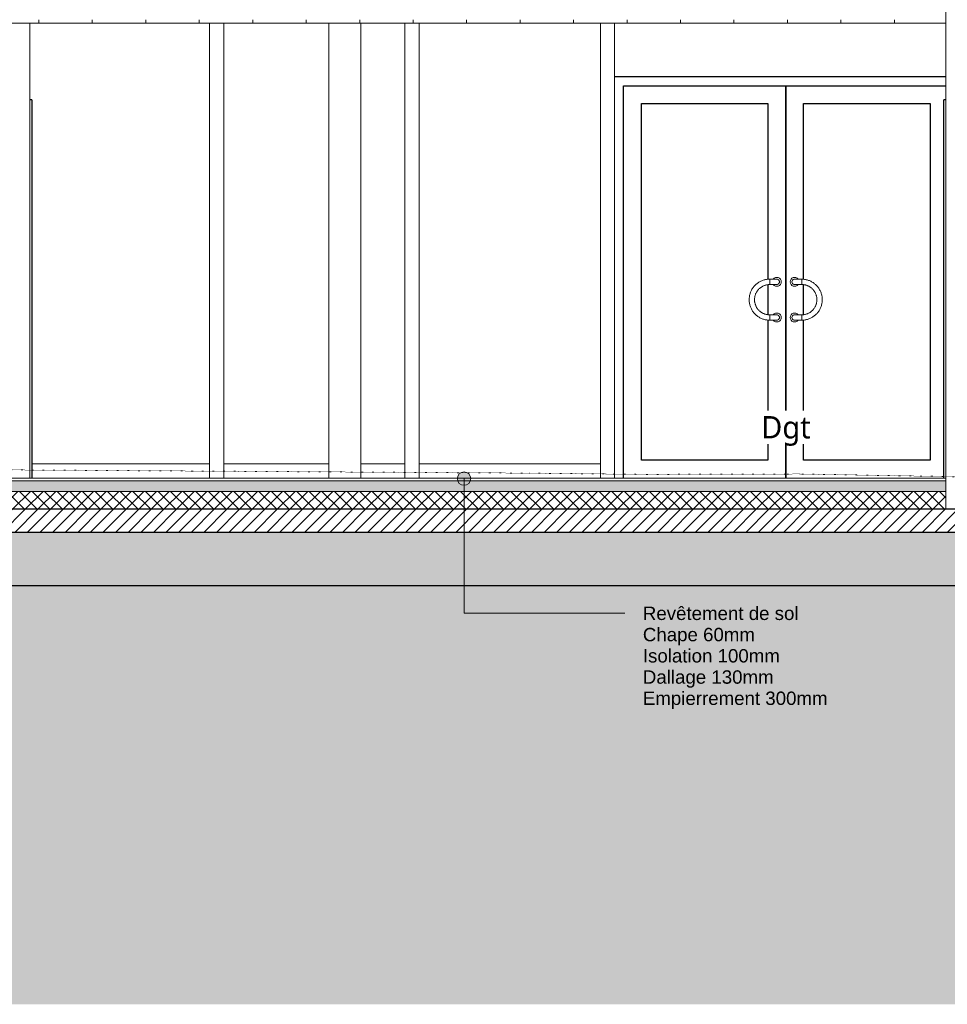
# Model space of a CAD drawing. Header units: millimetres. Extents: x -19731 to 221935, y -2951 to 6011.
# Tile 23 of 41: x 130579 to 135783, y -2951 to 2570. Entities that reach past the tile are written whole.
import ezdxf

# ---------------------------------------------------------------- set-up
doc = ezdxf.new("R2010")
doc.units = ezdxf.units.MM
doc.linetypes.add('A-pointilles', pattern=[0.53, 0, -0.53])
for name, color, linetype, lineweight in [('A-AREA-IDEN', 2, 'Continuous', 9), ('A-CLNG-FNSH', 13, 'Continuous', 13), ('A-CLNG-PATT', 13, 'Continuous', 13), ('A-DOOR', 31, 'Continuous', 25), ('A-DOOR-FRAM', 31, 'Continuous', 25), ('A-FLOR-FNSH', 192, 'Continuous', 13), ('A-FLOR-MCUT', 51, 'Continuous', 13), ('A-FLOR-PATT', 8, 'Continuous', 13), ('A-GLAZ-CWMG', 51, 'Continuous', 13), ('A-WALL', 113, 'Continuous', 13), ('A-WALL-FNSH', 113, 'Continuous', 13), ('C-TOPO-FNSH', 192, 'A-pointilles', 13), ('C-TOPO-MCUT', 51, 'Continuous', 25), ('C-TOPO-PATT', 8, 'Continuous', 100), ('G-ANNO-TEXT', 231, 'Continuous', 9), ('I-WALL', 2, 'Continuous', 13), ('S-BEAM', 12, 'Continuous', 13)]:
    doc.layers.add(name, color=color, linetype=linetype, lineweight=lineweight)
doc.styles.add('Arial', font='arial.ttf', dxfattribs={"height": 75})
doc.styles.add('Trebuchet MS_1', font='trebuc.ttf', dxfattribs={"height": 125})

# ---------------------------------------------------------------- blocks, each defined once
blk = doc.blocks.new('Family - IfcBeam - POTEAU-252182-COUPE HH_50')
at = {"layer": 'S-BEAM', "color": 10, "lineweight": 18}
for p, q in [((3809.1, 2895), (3809.1, 2620)), ((3989.1, 2620), (3989.1, 2895)), ((3809.1, 2550), (3809.1, 42.8)), ((3989.1, 41.5), (3989.1, 2550)), ((3809.1, 42.8), (3809.1, 22.4)), ((3809.1, 22.4), (3809.1, 0)), ((3989.1, 21.4), (3989.1, 41.5)), ((3989.1, 0), (3989.1, 21.4))]:
    blk.add_line(p, q, dxfattribs=at)
blk = doc.blocks.new('GROUPE SCOLAIRE ST JULIEN - PRO - Ind A_importrevit_ifc-3-COUPE HH_50')
at = {"layer": 'S-BEAM', "color": 10, "lineweight": 18}
blk.add_blockref('Family - IfcBeam - POTEAU-252182-COUPE HH_50', (0, 0), dxfattribs=at)
blk = doc.blocks.new('PINT_ plein-vitré - P90 vitré-8161182-COUPE HH_50')
at = {"layer": 'A-DOOR', "color": 20}
for p, q in [((7269.7, 2120), (7259.7, 2120)), ((7259.7, 8.4), (7259.7, 2120)), ((7377.7, 2120), (7367.7, 2120)), ((7377.7, 6.3), (7377.7, 2120)), ((7259.7, 5.7), (7259.7, 7.5)), ((7259.7, 0), (7259.7, 5.7)), ((7377.7, 3.6), (7377.7, 5.5)), ((7377.7, 0), (7377.7, 3.6))]:
    blk.add_line(p, q, dxfattribs=at)
blk = doc.blocks.new('PINT_ plein-vitré - P90 vitré-8161172-COUPE HH_50')
at = {"layer": 'A-DOOR', "color": 20}
for p, q in [((2141.5, 2120), (2131.5, 2120)), ((2141.5, 2120), (2141.5, 55.2)), ((2141.5, 55.2), (2141.5, 51.4)), ((2141.5, 51), (2141.5, 17.8)), ((2141.5, 17.8), (2141.5, 10.9)), ((2141.5, 10.6), (2141.5, 0))]:
    blk.add_line(p, q, dxfattribs=at)
blk = doc.blocks.new('Double vitrée - Double vitrée-8399189-COUPE HH_50')
at = {"layer": 'A-DOOR', "color": 20}
for p, q in [((6372, 2200), (6372, 38.4)), ((6372, 38.4), (6372, 2200)), ((5562, 2100), (6272, 2100)), ((5562, 100), (5562, 2100)), ((6272, 2100), (6272, 1113.8)), ((6472, 2100), (7182, 2100)), ((6472, 1113.8), (6472, 2100)), ((7182, 2100), (7182, 100)), ((6272, 1083.6), (6272, 916.4)), ((6472, 916.4), (6472, 1083.6)), ((6272, 886.2), (6272, 100)), ((6472, 100), (6472, 886.2)), ((6272, 100), (5562, 100)), ((7182, 100), (6472, 100)), ((6372, 38.4), (6372, 23.9)), ((6372, 23.9), (6372, 38.4)), ((6372, 23.8), (6372, 14.1)), ((6372, 14.1), (6372, 23.8)), ((6372, 13.9), (6372, 0)), ((6372, 0), (6372, 13.9))]:
    blk.add_line(p, q, dxfattribs=at)
at = {"layer": 'A-DOOR', "color": 30, "lineweight": 13}
for p, q in [((6282, 1100), (6282, 1115)), ((6282, 1115), (6282, 1100)), ((6462, 1115), (6462, 1100)), ((6462, 1100), (6462, 1115)), ((6282, 1085), (6282, 1100)), ((6282, 1100), (6282, 1085)), ((6462, 1100), (6462, 1085)), ((6462, 1085), (6462, 1100)), ((6282, 900), (6282, 915)), ((6282, 915), (6282, 900)), ((6282, 885), (6282, 900)), ((6282, 900), (6282, 885)), ((6462, 915), (6462, 900)), ((6462, 900), (6462, 915)), ((6462, 900), (6462, 885)), ((6462, 885), (6462, 900))]:
    blk.add_line(p, q, dxfattribs=at)
at = {"layer": 'A-DOOR', "color": 30, "lineweight": 13, "flags": 128}
for points in [[(6282, 1115), (6277.4, 1114.9), (6272.8, 1114.6), (6268.2, 1114.2), (6263.7, 1113.5), (6259.1, 1112.7), (6254.7, 1111.7), (6250.2, 1110.5), (6245.8, 1109.2), (6241.5, 1107.6), (6237.2, 1105.9), (6233, 1104), (6228.9, 1102), (6224.9, 1099.8), (6220.9, 1097.4), (6217.1, 1094.9), (6213.3, 1092.2), (6209.7, 1089.4), (6206.2, 1086.5), (6202.8, 1083.4), (6199.5, 1080.1), (6196.4, 1076.8), (6193.4, 1073.3), (6190.5, 1069.7), (6187.8, 1066), (6185.2, 1062.1), (6182.8, 1058.2), (6180.6, 1054.2), (6178.5, 1050.1), (6176.6, 1045.9), (6174.8, 1041.7), (6173.2, 1037.4), (6171.8, 1033), (6170.6, 1028.5), (6169.5, 1024.1), (6168.7, 1019.5), (6168, 1015), (6167.5, 1010.4), (6167.1, 1005.8), (6167, 1001.2), (6167, 996.6), (6167.3, 992), (6167.7, 987.5), (6168.3, 982.9), (6169, 978.4), (6170, 973.9), (6171.1, 969.4), (6172.4, 965), (6173.9, 960.7), (6175.6, 956.4), (6177.4, 952.1), (6179.4, 948), (6181.6, 943.9), (6183.9, 940), (6186.4, 936.1), (6189, 932.3), (6191.8, 928.7), (6194.7, 925.1), (6197.8, 921.7), (6201, 918.4), (6204.3, 915.2), (6207.8, 912.2), (6211.3, 909.3), (6215, 906.5), (6218.8, 903.9), (6222.7, 901.5), (6226.7, 899.2), (6230.8, 897), (6234.9, 895.1), (6239.2, 893.3), (6243.5, 891.6), (6247.8, 890.2), (6252.3, 888.9), (6256.7, 887.8), (6261.2, 886.9), (6265.8, 886.2), (6270.3, 885.6), (6274.9, 885.2), (6279.5, 885), (6282, 885)], [(6322, 1115), (6322, 1115), (6321.9, 1115), (6321.7, 1115), (6321.5, 1115), (6321.2, 1115), (6320.8, 1115), (6320.4, 1115), (6320, 1115), (6319.4, 1115), (6318.8, 1115), (6318.2, 1115), (6317.5, 1115), (6316.7, 1115), (6315.9, 1115), (6315, 1115), (6314.1, 1115), (6313.1, 1115), (6312.1, 1115), (6311, 1115), (6309.9, 1115), (6308.7, 1115), (6307.5, 1115), (6306.2, 1115), (6304.9, 1115), (6303.6, 1115), (6302.2, 1115), (6300.8, 1115), (6299.4, 1115), (6298, 1115), (6296.5, 1115), (6295, 1115), (6293.5, 1115), (6291.9, 1115), (6290.4, 1115), (6288.8, 1115), (6287.2, 1115), (6285.6, 1115), (6284, 1115), (6282.4, 1115), (6282, 1115)], [(6462, 1115), (6460.4, 1115), (6458.8, 1115), (6457.2, 1115), (6455.6, 1115), (6454, 1115), (6452.5, 1115), (6450.9, 1115), (6449.4, 1115), (6447.9, 1115), (6446.4, 1115), (6445, 1115), (6443.5, 1115), (6442.1, 1115), (6440.7, 1115), (6439.4, 1115), (6438.1, 1115), (6436.8, 1115), (6435.6, 1115), (6434.4, 1115), (6433.3, 1115), (6432.2, 1115), (6431.2, 1115), (6430.2, 1115), (6429.2, 1115), (6428.3, 1115), (6427.5, 1115), (6426.7, 1115), (6426, 1115), (6425.3, 1115), (6424.7, 1115), (6424.2, 1115), (6423.7, 1115), (6423.2, 1115), (6422.9, 1115), (6422.6, 1115), (6422.3, 1115), (6422.2, 1115), (6422, 1115), (6422, 1115), (6422, 1115)], [(6462, 885), (6466.6, 885.1), (6471.2, 885.4), (6475.8, 885.8), (6480.3, 886.5), (6484.8, 887.3), (6489.3, 888.3), (6493.8, 889.5), (6498.2, 890.8), (6502.5, 892.4), (6506.8, 894.1), (6511, 896), (6515.1, 898), (6519.1, 900.2), (6523.1, 902.6), (6526.9, 905.1), (6530.7, 907.8), (6534.3, 910.6), (6537.8, 913.5), (6541.2, 916.6), (6544.5, 919.9), (6547.6, 923.2), (6550.6, 926.7), (6553.5, 930.3), (6556.2, 934), (6558.8, 937.9), (6561.2, 941.8), (6563.4, 945.8), (6565.5, 949.9), (6567.4, 954.1), (6569.2, 958.3), (6570.8, 962.6), (6572.2, 967), (6573.4, 971.5), (6574.4, 975.9), (6575.3, 980.5), (6576, 985), (6576.5, 989.6), (6576.8, 994.2), (6577, 998.8), (6576.9, 1003.4), (6576.7, 1008), (6576.3, 1012.5), (6575.7, 1017.1), (6574.9, 1021.6), (6574, 1026.1), (6572.9, 1030.6), (6571.5, 1035), (6570.1, 1039.3), (6568.4, 1043.6), (6566.6, 1047.9), (6564.6, 1052), (6562.4, 1056.1), (6560.1, 1060), (6557.6, 1063.9), (6555, 1067.7), (6552.2, 1071.3), (6549.3, 1074.9), (6546.2, 1078.3), (6543, 1081.6), (6539.7, 1084.8), (6536.2, 1087.8), (6532.6, 1090.7), (6529, 1093.5), (6525.2, 1096.1), (6521.3, 1098.5), (6517.3, 1100.8), (6513.2, 1103), (6509.1, 1104.9), (6504.8, 1106.7), (6500.5, 1108.4), (6496.2, 1109.8), (6491.7, 1111.1), (6487.3, 1112.2), (6482.8, 1113.1), (6478.2, 1113.8), (6473.7, 1114.4), (6469.1, 1114.8), (6464.5, 1115), (6462, 1115)], [(6282, 915), (6278.6, 915.1), (6275.2, 915.3), (6271.8, 915.6), (6268.5, 916.1), (6265.1, 916.7), (6261.8, 917.4), (6258.5, 918.3), (6255.3, 919.3), (6252.1, 920.4), (6248.9, 921.7), (6245.8, 923.1), (6242.7, 924.6), (6239.8, 926.2), (6236.8, 928), (6234, 929.8), (6231.2, 931.8), (6228.5, 933.9), (6225.9, 936.1), (6223.4, 938.4), (6221, 940.8), (6218.7, 943.3), (6216.5, 945.8), (6214.4, 948.5), (6212.4, 951.3), (6210.5, 954.1), (6208.7, 957), (6207, 959.9), (6205.5, 963), (6204.1, 966.1), (6202.8, 969.2), (6201.6, 972.4), (6200.6, 975.6), (6199.7, 978.9), (6198.9, 982.2), (6198.2, 985.6), (6197.7, 988.9), (6197.3, 992.3), (6197.1, 995.7), (6197, 999.1), (6197, 1002.5), (6197.2, 1005.9), (6197.5, 1009.3), (6197.9, 1012.6), (6198.5, 1016), (6199.2, 1019.3), (6200.1, 1022.6), (6201, 1025.9), (6202.1, 1029.1), (6203.4, 1032.3), (6204.7, 1035.4), (6206.2, 1038.4), (6207.8, 1041.4), (6209.5, 1044.4), (6211.3, 1047.2), (6213.3, 1050), (6215.3, 1052.7), (6217.5, 1055.4), (6219.8, 1057.9), (6222.1, 1060.3), (6224.6, 1062.7), (6227.1, 1064.9), (6229.8, 1067.1), (6232.5, 1069.1), (6235.3, 1071), (6238.2, 1072.8), (6241.1, 1074.5), (6244.1, 1076.1), (6247.2, 1077.6), (6250.3, 1078.9), (6253.5, 1080.1), (6256.7, 1081.2), (6260, 1082.1), (6263.3, 1082.9), (6266.6, 1083.6), (6270, 1084.1), (6273.4, 1084.6), (6276.8, 1084.8), (6280.2, 1085), (6282, 1085)], [(6282, 1085), (6283.6, 1085), (6285.2, 1085), (6286.8, 1085), (6288.4, 1085), (6289.9, 1085), (6291.5, 1085), (6293, 1085), (6294.6, 1085), (6296.1, 1085), (6297.6, 1085), (6299, 1085), (6300.5, 1085), (6301.9, 1085), (6303.2, 1085), (6304.6, 1085), (6305.9, 1085), (6307.1, 1085), (6308.4, 1085), (6309.6, 1085), (6310.7, 1085), (6311.8, 1085), (6312.8, 1085), (6313.8, 1085), (6314.8, 1085), (6315.7, 1085), (6316.5, 1085), (6317.3, 1085), (6318, 1085), (6318.7, 1085), (6319.3, 1085), (6319.8, 1085), (6320.3, 1085), (6320.7, 1085), (6321.1, 1085), (6321.4, 1085), (6321.7, 1085), (6321.8, 1085), (6321.9, 1085), (6322, 1085), (6322, 1085)], [(6422, 1085), (6422, 1085), (6422.1, 1085), (6422.3, 1085), (6422.5, 1085), (6422.8, 1085), (6423.1, 1085), (6423.6, 1085), (6424, 1085), (6424.6, 1085), (6425.2, 1085), (6425.8, 1085), (6426.5, 1085), (6427.3, 1085), (6428.1, 1085), (6429, 1085), (6429.9, 1085), (6430.9, 1085), (6431.9, 1085), (6433, 1085), (6434.1, 1085), (6435.3, 1085), (6436.5, 1085), (6437.8, 1085), (6439.1, 1085), (6440.4, 1085), (6441.7, 1085), (6443.1, 1085), (6444.6, 1085), (6446, 1085), (6447.5, 1085), (6449, 1085), (6450.5, 1085), (6452.1, 1085), (6453.6, 1085), (6455.2, 1085), (6456.8, 1085), (6458.4, 1085), (6460, 1085), (6461.6, 1085), (6462, 1085)], [(6462, 1085), (6465.4, 1084.9), (6468.8, 1084.7), (6472.2, 1084.4), (6475.5, 1083.9), (6478.9, 1083.3), (6482.2, 1082.6), (6485.5, 1081.7), (6488.7, 1080.7), (6491.9, 1079.6), (6495.1, 1078.3), (6498.2, 1076.9), (6501.2, 1075.4), (6504.2, 1073.8), (6507.1, 1072), (6510, 1070.2), (6512.8, 1068.2), (6515.4, 1066.1), (6518, 1063.9), (6520.6, 1061.6), (6523, 1059.2), (6525.3, 1056.7), (6527.5, 1054.2), (6529.6, 1051.5), (6531.6, 1048.7), (6533.5, 1045.9), (6535.3, 1043), (6537, 1040.1), (6538.5, 1037), (6539.9, 1033.9), (6541.2, 1030.8), (6542.4, 1027.6), (6543.4, 1024.4), (6544.3, 1021.1), (6545.1, 1017.8), (6545.8, 1014.4), (6546.3, 1011.1), (6546.6, 1007.7), (6546.9, 1004.3), (6547, 1000.9), (6547, 997.5), (6546.8, 994.1), (6546.5, 990.7), (6546, 987.4), (6545.5, 984), (6544.8, 980.7), (6543.9, 977.4), (6543, 974.1), (6541.9, 970.9), (6540.6, 967.7), (6539.3, 964.6), (6537.8, 961.6), (6536.2, 958.6), (6534.5, 955.6), (6532.7, 952.8), (6530.7, 950), (6528.7, 947.3), (6526.5, 944.6), (6524.2, 942.1), (6521.9, 939.7), (6519.4, 937.3), (6516.9, 935.1), (6514.2, 932.9), (6511.5, 930.9), (6508.7, 929), (6505.8, 927.2), (6502.9, 925.5), (6499.9, 923.9), (6496.8, 922.4), (6493.6, 921.1), (6490.5, 919.9), (6487.2, 918.8), (6484, 917.9), (6480.7, 917.1), (6477.3, 916.4), (6474, 915.9), (6470.6, 915.4), (6467.2, 915.2), (6463.8, 915), (6462, 915)], [(6322, 915), (6322, 915), (6321.9, 915), (6321.7, 915), (6321.5, 915), (6321.2, 915), (6320.8, 915), (6320.4, 915), (6320, 915), (6319.4, 915), (6318.8, 915), (6318.2, 915), (6317.5, 915), (6316.7, 915), (6315.9, 915), (6315, 915), (6314.1, 915), (6313.1, 915), (6312.1, 915), (6311, 915), (6309.9, 915), (6308.7, 915), (6307.5, 915), (6306.2, 915), (6304.9, 915), (6303.6, 915), (6302.2, 915), (6300.8, 915), (6299.4, 915), (6298, 915), (6296.5, 915), (6295, 915), (6293.5, 915), (6291.9, 915), (6290.4, 915), (6288.8, 915), (6287.2, 915), (6285.6, 915), (6284, 915), (6282.4, 915), (6282, 915)], [(6282, 885), (6283.6, 885), (6285.2, 885), (6286.8, 885), (6288.4, 885), (6289.9, 885), (6291.5, 885), (6293, 885), (6294.6, 885), (6296.1, 885), (6297.6, 885), (6299, 885), (6300.5, 885), (6301.9, 885), (6303.2, 885), (6304.6, 885), (6305.9, 885), (6307.1, 885), (6308.4, 885), (6309.6, 885), (6310.7, 885), (6311.8, 885), (6312.8, 885), (6313.8, 885), (6314.8, 885), (6315.7, 885), (6316.5, 885), (6317.3, 885), (6318, 885), (6318.7, 885), (6319.3, 885), (6319.8, 885), (6320.3, 885), (6320.7, 885), (6321.1, 885), (6321.4, 885), (6321.7, 885), (6321.8, 885), (6321.9, 885), (6322, 885), (6322, 885)], [(6462, 915), (6460.4, 915), (6458.8, 915), (6457.2, 915), (6455.6, 915), (6454, 915), (6452.5, 915), (6450.9, 915), (6449.4, 915), (6447.9, 915), (6446.4, 915), (6445, 915), (6443.5, 915), (6442.1, 915), (6440.7, 915), (6439.4, 915), (6438.1, 915), (6436.8, 915), (6435.6, 915), (6434.4, 915), (6433.3, 915), (6432.2, 915), (6431.2, 915), (6430.2, 915), (6429.2, 915), (6428.3, 915), (6427.5, 915), (6426.7, 915), (6426, 915), (6425.3, 915), (6424.7, 915), (6424.2, 915), (6423.7, 915), (6423.2, 915), (6422.9, 915), (6422.6, 915), (6422.3, 915), (6422.2, 915), (6422, 915), (6422, 915), (6422, 915)], [(6422, 885), (6422, 885), (6422.1, 885), (6422.3, 885), (6422.5, 885), (6422.8, 885), (6423.1, 885), (6423.6, 885), (6424, 885), (6424.6, 885), (6425.2, 885), (6425.8, 885), (6426.5, 885), (6427.3, 885), (6428.1, 885), (6429, 885), (6429.9, 885), (6430.9, 885), (6431.9, 885), (6433, 885), (6434.1, 885), (6435.3, 885), (6436.5, 885), (6437.8, 885), (6439.1, 885), (6440.4, 885), (6441.7, 885), (6443.1, 885), (6444.6, 885), (6446, 885), (6447.5, 885), (6449, 885), (6450.5, 885), (6452.1, 885), (6453.6, 885), (6455.2, 885), (6456.8, 885), (6458.4, 885), (6460, 885), (6461.6, 885), (6462, 885)]]:
    blk.add_lwpolyline(points, dxfattribs=at)
at = {"layer": 'A-DOOR', "color": 30, "lineweight": 13}
for centre, radius, start, end in [((6322, 1100), 25, 0, 143.0693), ((6322, 1100), 15, 83.7772, 97.9264), ((6322, 1100), 15, 83.7772, 97.9264), ((6322, 1100), 15, 16.6814, 75), ((6322, 1100), 15, 16.6814, 75), ((6422, 1100), 25, 36.9307, 180), ((6422, 1100), 15, 105, 180), ((6422, 1100), 15, 105, 180), ((6422, 1100), 15, 82.0736, 96.2228), ((6422, 1100), 15, 82.0736, 96.2228), ((6322, 1100), 25, 217.2353, 0), ((6322, 1100), 15, 261.1637, 276.2228), ((6322, 1100), 15, 261.1637, 276.2228), ((6322, 1100), 15, 285, 343.3186), ((6322, 1100), 15, 285, 343.3186), ((6322, 1100), 15, 0, 15), ((6322, 1100), 15, 360, 15), ((6322, 1100), 15, 345, 0), ((6322, 1100), 15, 345, 360), ((6422, 1100), 25, 180, 322.7647), ((6422, 1100), 15, 180, 255), ((6422, 1100), 15, 180, 255), ((6422, 1100), 15, 263.7772, 278.8363), ((6422, 1100), 15, 263.7772, 278.8363), ((6322, 900), 25, 0, 143.0693), ((6322, 900), 25, 217.2353, 0), ((6322, 900), 15, 261.1637, 276.2228), ((6322, 900), 15, 261.1637, 276.2228), ((6322, 900), 15, 83.7772, 97.4199), ((6322, 900), 15, 83.7772, 97.4199), ((6322, 900), 15, 16.6814, 75), ((6322, 900), 15, 16.6814, 75), ((6322, 900), 15, 285, 343.3186), ((6322, 900), 15, 285, 343.3186), ((6322, 900), 15, 0, 15), ((6322, 900), 15, 360, 15), ((6322, 900), 15, 345, 0), ((6322, 900), 15, 345, 360), ((6422, 900), 25, 36.9307, 180), ((6422, 900), 25, 180, 322.7647), ((6422, 900), 15, 105, 180), ((6422, 900), 15, 105, 180), ((6422, 900), 15, 180, 255), ((6422, 900), 15, 180, 255), ((6422, 900), 15, 82.5801, 96.2228), ((6422, 900), 15, 82.5801, 96.2228), ((6422, 900), 15, 263.7772, 278.8363), ((6422, 900), 15, 263.7772, 278.8363)]:
    blk.add_arc(centre, radius, start, end, dxfattribs=at)
at = {"layer": 'A-DOOR-FRAM', "color": 20}
for p, q in [((7269.7, 2250), (5412, 2250)), ((5462, 37), (5462, 2200)), ((5462, 2200), (7269.7, 2200)), ((5462, 30.6), (5462, 37)), ((5462, 26.3), (5462, 30.6)), ((5462, 22), (5462, 26.1)), ((5462, 13.2), (5462, 21.5)), ((5462, 0), (5462, 13.2))]:
    blk.add_line(p, q, dxfattribs=at)
blk = doc.blocks.new('Meneau rectangulaire - 80 x 80mm-8391229-COUPE HH_50')
at = {"layer": 'A-GLAZ-CWMG', "color": 30}
for p, q in [((5332, 2250), (5332, 36.8)), ((5412, 2250), (5412, 36.9)), ((5332, 36.8), (5332, 31.6)), ((5332, 31.6), (5332, 23.2)), ((5332, 22.9), (5332, 13.2)), ((5332, 13.1), (5332, 0)), ((5412, 36.9), (5412, 31)), ((5412, 31), (5412, 26.7)), ((5412, 26.2), (5412, 22.5)), ((5412, 22), (5412, 13.2)), ((5412, 13.2), (5412, 0))]:
    blk.add_line(p, q, dxfattribs=at)
blk = doc.blocks.new('Meneau rectangulaire - 80 x 80mm-V29-COUPE HH_50')
at = {"layer": 'A-GLAZ-CWMG', "color": 30}
for p, q in [((4235.5, 2250), (4235.5, 39.7)), ((4315.5, 2250), (4315.5, 39.1)), ((4235.5, 39.7), (4235.5, 35.1)), ((4235.5, 35.1), (4235.5, 12.4)), ((4235.5, 12.3), (4235.5, 0)), ((4315.5, 39.1), (4315.5, 35.6)), ((4315.5, 35.2), (4315.5, 12.4)), ((4315.5, 12.4), (4315.5, 0))]:
    blk.add_line(p, q, dxfattribs=at)
blk = doc.blocks.new('Meneau rectangulaire - 80 x 80mm-V30-COUPE HH_50')
at = {"layer": 'A-GLAZ-CWMG', "color": 30}
for p, q in [((3139, 2250), (3139, 47.8)), ((3219, 2250), (3219, 47.2)), ((3139, 47.8), (3139, 42.8)), ((3139, 42.3), (3139, 33.4)), ((3139, 33.4), (3139, 21.4)), ((3139, 21.4), (3139, 11.6)), ((3139, 11.5), (3139, 0)), ((3219, 47.2), (3219, 42.1)), ((3219, 41.6), (3219, 33.5)), ((3219, 33.5), (3219, 18.1)), ((3219, 18.1), (3219, 11.7)), ((3219, 11.5), (3219, 0.1))]:
    blk.add_line(p, q, dxfattribs=at)
blk = doc.blocks.new('Meneau rectangulaire - 80 x 80mm-8583803-COUPE HH_50')
at = {"layer": 'A-GLAZ-CWMG', "color": 30}
for p, q in [((4315.5, 39.1), (4315.5, 80)), ((4315.5, 80), (5332, 80)), ((5332, 80), (5332, 36.8)), ((4315.5, 35.6), (4315.5, 39.1)), ((4315.5, 31.2), (4315.5, 35.2)), ((4315.5, 12.4), (4315.5, 31.2)), ((4315.5, 0), (4315.5, 12.4)), ((5332, 36.8), (5332, 31.6)), ((5332, 31.6), (5332, 23.2)), ((5332, 22.9), (5332, 13.2)), ((5332, 13.1), (5332, 0))]:
    blk.add_line(p, q, dxfattribs=at)
blk = doc.blocks.new('Meneau rectangulaire - 80 x 80mm-V31-COUPE HH_50')
at = {"layer": 'A-GLAZ-CWMG', "color": 30}
for p, q in [((3219, 47.2), (3219, 80)), ((3219, 80), (3809.1, 80)), ((3989.1, 80), (4235.5, 80)), ((4235.5, 80), (4235.5, 39.7)), ((3219, 42.1), (3219, 47.2)), ((3219, 38.1), (3219, 41.6)), ((3219, 33.5), (3219, 38.1)), ((3219, 18.1), (3219, 33.5)), ((3219, 11.7), (3219, 18.1)), ((3219, 0.1), (3219, 11.5)), ((4235.5, 39.7), (4235.5, 35.1)), ((4235.5, 35.1), (4235.5, 31.7)), ((4235.5, 31.7), (4235.5, 12.4)), ((4235.5, 12.3), (4235.5, 0))]:
    blk.add_line(p, q, dxfattribs=at)
blk = doc.blocks.new('Meneau rectangulaire - 80 x 80mm-V32-COUPE HH_50')
at = {"layer": 'A-GLAZ-CWMG', "color": 30}
for p, q in [((2141.5, 80), (3139, 80)), ((3139, 80), (3139, 47.8)), ((3139, 47.8), (3139, 42.8)), ((3139, 42.3), (3139, 38.6)), ((3139, 38.6), (3139, 33.4)), ((3139, 33.4), (3139, 21.4)), ((3139, 21.4), (3139, 11.6)), ((3139, 11.5), (3139, 0))]:
    blk.add_line(p, q, dxfattribs=at)
blk = doc.blocks.new('Meneau rectangulaire - 80 x 80mm-8391230-COUPE HH_50')
at = {"layer": 'A-GLAZ-CWMG', "color": 30}
for p, q in [((5332, 2550), (5332, 2250)), ((5412, 2550), (5412, 2250))]:
    blk.add_line(p, q, dxfattribs=at)

msp = doc.modelspace()

# ---------------------------------------------------------------- hatches: boundary and pattern name
at = {"layer": 'A-CLNG-PATT'}
h = msp.add_hatch(dxfattribs=at)
h.set_pattern_fill('FP_88', color=30, style=0, pattern_type=2)
h.set_pattern_definition([(90, (124385.96, 3183.1), (-300, 2e-14), [])])
h.paths.add_polyline_path([(135620.7, 2550), (135774.2, 2550), (135774.2, 2570), (127449.9, 2570), (127449.9, 2550), (135242.6, 2550)])
at = {"layer": 'A-FLOR-PATT'}
h = msp.add_hatch(dxfattribs=at)
h.set_pattern_fill('FP_80', color=30, style=0, pattern_type=2)
h.set_pattern_definition([(0, (124385.956, 3183.113), (203.2, 50.8), [16.764, -135.636, 16.764, -135.636, -812.8]), (0, (124385.956, 3183.113), (203.2, 50.8), [-304.8, 16.764, -288.036, 16.764, -135.636, -355.6]), (0, (124385.956, 3183.113), (203.2, 50.8), [-762, 16.764, -84.836, 16.764, -237.236]), (120, (124462.156, 3208.513), (-145.59409, 150.57636), [16.764, -135.636, 16.764, -135.636, -812.8]), (120, (124462.156, 3208.513), (-145.59409, 150.57636), [-304.8, 16.764, -288.036, 16.764, -135.636, -355.6]), (120, (124462.156, 3208.513), (-145.59409, 150.57636), [-762, 16.764, -84.836, 16.764, -237.236]), (240, (124487.556, 3310.113), (-57.60591, -201.37636), [16.764, -135.636, 16.764, -135.636, -812.8]), (240, (124487.556, 3310.113), (-57.60591, -201.37636), [-304.8, 16.764, -288.036, 16.764, -135.636, -355.6]), (240, (124487.556, 3310.113), (-57.60591, -201.37636), [-762, 16.764, -84.836, 16.764, -237.236])])
h.paths.add_polyline_path([(127449.9, -75), (135774.2, -75), (135774.2, -15), (127449.9, -15), (127449.9, -25.5)])
h.paths.add_polyline_path([(138678.7, -75), (138678.7, -15), (135872.2, -15), (135872.2, -75), (138645.7, -75)])
h = msp.add_hatch(dxfattribs=at)
h.set_pattern_fill('FP_16', color=30, angle=-225, style=0, pattern_type=2)
h.set_pattern_definition([(225, (137219.616, 9e-13), (35.35534, -35.35534), []), (315, (137219.616, 9e-13), (35.35534, 35.35534), [])])
h.paths.add_polyline_path([(133162.9, -175), (135774.2, -175), (135774.2, -75), (127386.9, -75), (127386.9, -175), (132973.9, -175)])
h.paths.add_polyline_path([(138678.7, -175), (138678.7, -75), (135872.2, -75), (135872.2, -175), (138645.7, -175)])
h = msp.add_hatch(dxfattribs=at)
h.set_pattern_fill('FP_17', color=30, angle=-225, style=0, pattern_type=2)
h.set_pattern_definition([(225, (137219.616, 9e-13), (35.35534, -35.35534), [])])
h.paths.add_polyline_path([(135431.7, -305), (138776.7, -305), (138776.7, -175), (127354.4, -175), (127354.4, -305), (135337.1, -305)])
h = msp.add_hatch(dxfattribs=at)
h.set_pattern_fill('FP_79', color=30, angle=-41.9872, style=0, pattern_type=2)
h.set_pattern_definition([(48.0128, (137129.616, -125), (1000.000123, 1125.000363), [16.817, -1664.886]), (4.9698, (137140.866, -112.4997), (-1500.0002544, -125.0019374), [28.859, -2856.991]), (312.5108, (137169.6165, -110), (-1250.008424, 1374.992711), [20.349, -2014.504]), (87.2738, (137218.366, -78.75), (-124.9955135, -2500.0002372), [26.28, -2601.695]), (112.8338, (137219.616, -52.5005), (625.0042988, -1499.9985455), [25.769, -2551.172]), (177.2738, (137209.616, -28.75), (2500.0002372, -124.9955135), [26.28, -2601.695]), (217.6938, (137183.366, -27.4997), (1625.0092492, 1249.9871502), [34.754, -3440.606]), (252.2558, (137155.8657, -48.75), (-874.977428, -2750.0070075), [32.811, -3248.29]), (301.4298, (137145.866, -79.9995), (1000.0070216, -1624.9956933), [26.369, -2610.509]), (355.2368, (137159.616, -102.5), (-1375.000835, 124.989706), [30.104, -1475.095]), (42.3978, (137189.6166, -105), (1499.9912593, 1375.0101043), [38.931, -3854.172]), (318.8141, (137094.616, -77.5), (875.000274, -749.999582), [13.288, -1315.48]), (351.4688, (137104.616, -86.2506), (-1624.9983925, 250.0125126), [25.28, -2502.689]), (44.9998, (137129.62, -90), (0.0004, 124.9995), [17.678, -159.099]), (23.1988, (137138.366, -105), (-624.999455, -250.002774), [9.52, -942.452]), (111.8018, (137147.116, -101.25), (125.00263, -374.999556), [13.463, -659.683]), (210.9638, (137142.116, -88.75), (-375.00016, -250.000118), [21.866, -707.003]), (341.5648, (137123.366, -100), (-249.999, 125.0015), [15.811, -379.473]), (196.3898, (137219.616, -101.25), (-1249.9981067, -375.005443), [22.15, -2192.856]), (250.3458, (137198.366, -107.5), (500.008526, 1374.996549), [18.583, -1839.676]), (113.1988, (137123.366, -125), (250.002774, -624.999455), [19.039, -932.932]), (163.6108, (137115.866, -107.5), (1250.0020337, -374.9923533), [22.15, -2192.856]), (159.4438, (137219.616, -23.75), (624.999753, -250.001696), [21.36, -1046.641]), (114.7748, (137199.616, -16.25), (624.991955, -1375.003089), [17.897, -1771.83]), (246.8018, (137122.116, -0.0003), (-249.99623, -625.002073), [19.039, -932.932]), (197.3538, (137114.616, -17.4995), (1625.001558, 499.993372), [20.954, -2074.428]), (249.4438, (137183.366, -0.0005), (250.001696, 624.999753), [10.68, -1057.321]), (281.3098, (137129.617, 0.0001), (124.999346, -500.000337), [6.374, -631.004]), (345.9638, (137130.866, -6.25), (-374.9997, 124.99967), [25.769, -489.619]), (6.0088, (137155.866, -12.4997), (-1250.0000584, -124.9952635), [23.881, -2364.24]), (123.6898, (137142.116, -77.5), (124.99858, -250.00063), [18.028, -432.666]), (173.1568, (137132.116, -62.5), (-2124.998503, 250.016252), [31.474, -3115.945]), (240.9458, (137100.866, -58.75), (499.993725, 875.00349), [12.87, -1274.084]), (269.9998, (137094.62, -70), (124.9996, -125.0004), [7.5, -117.5]), (300.2568, (137158.366, -16.25), (-500.0052535, 874.996942), [17.365, -1719.19]), (228.0128, (137167.116, -31.25), (-1000.000123, -1125.000363), [33.634, -1648.069]), (179.9998, (137144.62, -56.25), (-125.0004, -124.9996), [32.5, -92.5]), (145.3048, (137112.1155, -56.25), (1249.99914, -875.001282), [19.764, -1956.659]), (74.0548, (137095.866, -45), (124.998327, 500.000298), [18.2, -891.813]), (27.6458, (137100.866, -27.5005), (2375.0040554, 1249.9930693), [29.633, -2933.684]), (355.4258, (137127.1163, -13.75), (1624.9994053, -125.0079832), [31.35, -3103.634])])
h.paths.add_polyline_path([(135053.5, -605), (138776.7, -605), (138776.7, -305), (127374.4, -305), (127374.4, -605), (134864.5, -605)])
at = {"layer": 'C-TOPO-PATT', "lineweight": 13}
h = msp.add_hatch(dxfattribs=at)
h.set_pattern_fill('FP_90', color=256, style=0, pattern_type=2)
h.set_pattern_definition([(45, (127243.46, 6040.61), (213.84253, 356.40374), [1612.9, -806.45]), (135, (127243.46, 6040.61), (213.84253, -356.40374), [1612.9, -806.45])])
h.paths.add_polyline_path([(111288.6, -2950.9), (157173.8, -2950.9), (157173.8, -265.2), (156890.2, -261.8), (153770.7, -207.1), (148586.6, -115.9), (148036.1, -95.5), (145168.4, -48.3), (144884.8, -44), (143844.9, -29.6), (143395.9, -20), (138776.7, -20), (138776.7, -605), (127354.4, -605), (127354.4, -20), (122567.3, -20.4), (120619.7, -70.6), (120102.7, -68.1), (117265.3, -19.9), (115667.3, 37.6), (113311.4, -78.9), (112988.5, -83.7), (112856.9, -93.4), (111420.8, -61.5), (110002.8, -28.9), (108963, -7.9), (108773.9, -1.5), (108773.9, -2950.9), (109657.4, -2950.9)])
at = {"layer": 'G-ANNO-TEXT'}
h = msp.add_hatch(color=7, dxfattribs=at)
edge = h.paths.add_edge_path()
edge.add_arc((133071.8, -3.3), 37.5, 0, 360)

# ---------------------------------------------------------------- linework, layer by layer
at = {"layer": 'A-CLNG-FNSH', "color": 30}
msp.add_line((127449.9, 2550), (135774.2, 2550), dxfattribs=at)
at = {"layer": 'A-FLOR-FNSH', "color": 30}
msp.add_line((135774.2, 0), (127449.9, 0), dxfattribs=at)
at = {"layer": 'A-FLOR-FNSH', "color": 20, "lineweight": 25}
for p, q in [((141664.3, -175), (127354.4, -175)), ((141664.3, -305), (127374.4, -305))]:
    msp.add_line(p, q, dxfattribs=at)
at = {"layer": 'A-FLOR-MCUT', "color": 30}
for p, q in [((135774.2, -15), (127449.9, -15)), ((135774.2, -75), (127386.9, -75))]:
    msp.add_line(p, q, dxfattribs=at)
at = {"layer": 'A-WALL', "color": 30}
msp.add_line((135774.2, 0), (135774.2, -175), dxfattribs=at)
at = {"layer": 'A-WALL-FNSH', "color": 30}
msp.add_line((135774.2, 3273.4), (135774.2, 0), dxfattribs=at)
at = {"layer": 'C-TOPO-FNSH', "color": 40}
for p, q in [((133437.3, 27.4), (127390.7, 65.1)), ((134076.3, 20.3), (133437.3, 27.4)), ((134883.9, 22.3), (134076.3, 20.3)), ((134939.8, 22.9), (134883.9, 22.3)), ((137013.2, -13.5), (134939.8, 22.9))]:
    msp.add_line(p, q, dxfattribs=at)
at = {"layer": 'C-TOPO-MCUT'}
msp.add_line((138776.7, -605), (127354.4, -605), dxfattribs=at)
at = {"layer": 'G-ANNO-TEXT', "color": 50}
for p, q in [((133071.8, -3.3), (133071.8, -758.6)), ((133071.8, -758.6), (133973.4, -758.6))]:
    msp.add_line(p, q, dxfattribs=at)
msp.add_circle((133071.8, -3.3), 37.5, dxfattribs=at)
at = {"layer": 'I-WALL', "color": 30}
for p, q in [((130636.1, 51.4), (130636.1, 2550)), ((130636.1, 0), (130636.1, 51))]:
    msp.add_line(p, q, dxfattribs=at)

# ---------------------------------------------------------------- block references
at = {"color": 50, "lineweight": 5}
msp.add_blockref('GROUPE SCOLAIRE ST JULIEN - PRO - Ind A_importrevit_ifc-3-COUPE HH_50', (128504.5, 0), dxfattribs=at)
at = {"layer": 'A-DOOR', "color": 20}
for name in ['Double vitrée - Double vitrée-8399189-COUPE HH_50', 'PINT_ plein-vitré - P90 vitré-8161172-COUPE HH_50', 'PINT_ plein-vitré - P90 vitré-8161182-COUPE HH_50']:
    msp.add_blockref(name, (128504.5, 0), dxfattribs=at)
at = {"layer": 'A-GLAZ-CWMG', "color": 30}
for name, p in [('Meneau rectangulaire - 80 x 80mm-8391230-COUPE HH_50', (126311.6, 0)), ('Meneau rectangulaire - 80 x 80mm-8391230-COUPE HH_50', (127408.1, 0)), ('Meneau rectangulaire - 80 x 80mm-8391230-COUPE HH_50', (128504.5, 0)), ('Meneau rectangulaire - 80 x 80mm-V30-COUPE HH_50', (128504.5, 0)), ('Meneau rectangulaire - 80 x 80mm-V29-COUPE HH_50', (128504.5, 0)), ('Meneau rectangulaire - 80 x 80mm-8391229-COUPE HH_50', (128504.5, 0)), ('Meneau rectangulaire - 80 x 80mm-V32-COUPE HH_50', (128504.5, 0)), ('Meneau rectangulaire - 80 x 80mm-V31-COUPE HH_50', (128504.5, 0)), ('Meneau rectangulaire - 80 x 80mm-8583803-COUPE HH_50', (128504.5, 0))]:
    msp.add_blockref(name, p, dxfattribs=at)

# ---------------------------------------------------------------- texts
at = {"layer": 'G-ANNO-TEXT', "color": 7, "char_height": 75, "attachment_point": 1, "style": 'Arial'}
for s, insert, width in [('Revêtement de sol', (134075, -721.1), 1046.202), ('Chape 60mm', (134075, -840.2), 765.612), ('Isolation 100mm', (134075, -959.2), 937.974), ('Dallage 130mm', (134075, -1078.3), 889.873), ('Empierrement 300mm', (134075, -1197.4), 1266.666)]:
    msp.add_mtext(s, dxfattribs=dict(at, insert=insert, width=width))

# ---------------------------------------------------------------- next in the draw order: texts
at = {"layer": 'A-AREA-IDEN', "insert": (134738.7, 347.2), "char_height": 125, "width": 324.683, "attachment_point": 1, "style": 'Trebuchet MS_1', "bg_fill": 3, "box_fill_scale": 1.25, "bg_fill_color": 256, "bg_fill_true_color": 13158600, "bg_fill_transparency": 0}
msp.add_mtext('Dgt', dxfattribs=at)

doc.saveas('drawing.dxf')
